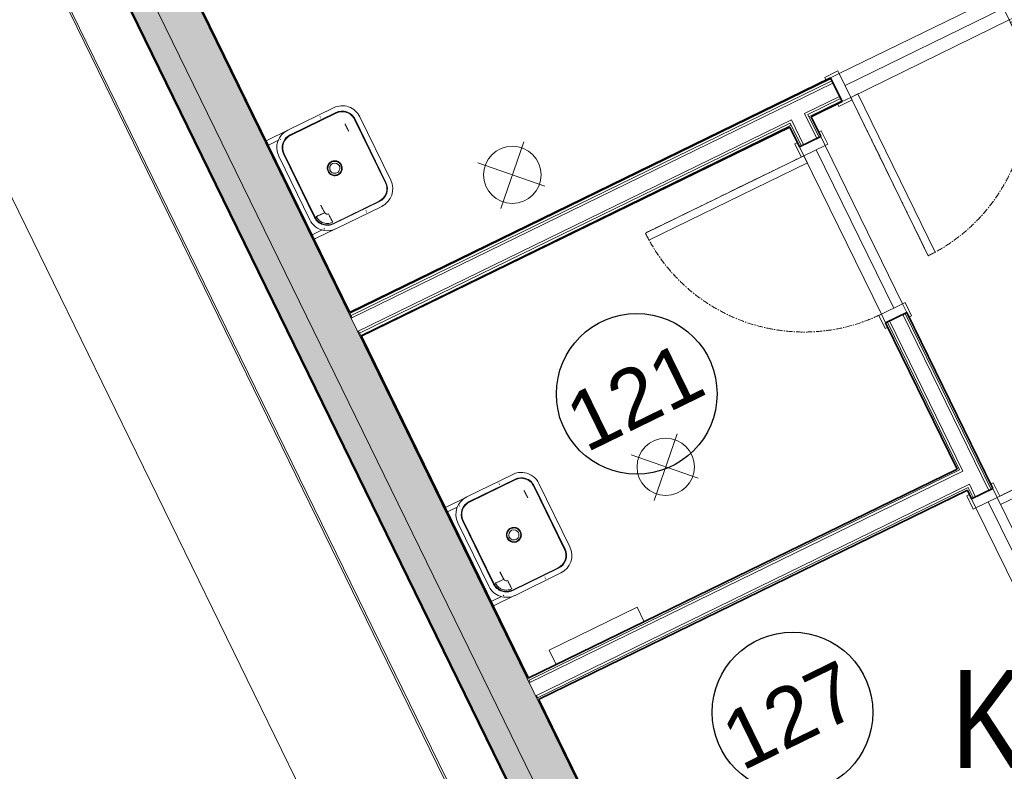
# Model space of a CAD drawing. Header units: millimetres. Extents: x -1662057 to -197461, y -941126 to 63888.
# Tile 100 of 209: x -1623283 to -1618259, y -343357 to -339520. Entities that reach past the tile are written whole.
import ezdxf

# ---------------------------------------------------------------- set-up
doc = ezdxf.new("R2010")
doc.units = ezdxf.units.MM
doc.linetypes.add('CENTER', pattern=[50.8, 31.75, -6.35, 6.35, -6.35])
doc.layers.get('0').update_dxf_attribs({"linetype": 'CONTINUOUS'})
doc.layers.get('Defpoints').update_dxf_attribs({"linetype": 'CONTINUOUS'})
for name, color, linetype, lineweight in [('A-ANNO-DIMS', 211, 'CONTINUOUS', 9), ('A-ANNO-NOTE', 131, 'CONTINUOUS', 5), ('A-ANNO-SYMB', 150, 'CONTINUOUS', 9), ('A-AREA-IDEN', 252, 'CONTINUOUS', 25), ('A-Door', 252, 'CONTINUOUS', 0), ('A-FLOR', 192, 'CONTINUOUS', 5), ('A-MASS', 70, 'CONTINUOUS', 5), ('A-Wall', 252, 'CONTINUOUS', 0), ('A-WALL-PATT', 111, 'CONTINUOUS', 50), ('AS', 1, 'CONTINUOUS', 18), ('G-IMPT', 8, 'CONTINUOUS', 5), ('I-WALL', 2, 'CONTINUOUS', 18), ('M-EQPM', 50, 'CONTINUOUS', 5), ('P-SANR-FIXT', 253, 'CONTINUOUS', 5)]:
    doc.layers.add(name, color=color, linetype=linetype, lineweight=lineweight)
doc.styles.add('Arial_2', font='arial.ttf', dxfattribs={"height": 270})
doc.styles.add('Arial_3', font='arial.ttf', dxfattribs={"height": 300})
doc.styles.add('LV', font='arial.ttf')
doc.dimstyles.new('Arrow_-_2_5mm_Arial', dxfattribs={"dimscale": 304.8, "dimtxt": 275.470038, "dimasz": 0.984252, "dimexe": 1.181102, "dimexo": 0.738189, "dimgap": 0.86122, "dimtad": 1, "dimdec": 0, "dimrnd": 5, "dimzin": 0, "dimdsep": 46, "dimtxsty": 'Arial_2', "dimblk1": 'OBLIQUE', "dimblk2": 'OBLIQUE', "dimsah": 1, "dimcen": 0.09, "dimazin": 0, "dimtfac": 1, "dimtdec": 4, "dimtix": 1, "dimtmove": 0, "dimatfit": 3, "dimfxl": 1, "dimtvp": 1, "dimtfill": 1, "dimtolj": 1, "dimtzin": 0, "dimarcsym": 2})

# ---------------------------------------------------------------- blocks, each defined once
blk = doc.blocks.new('PBL_BIOR_pilndurvis - BIOR 1000 x 2100mm BIOR 1000 x 2100mm palīgtelpa-4012124-Pirmā stāva plāns uz atzīmes 0_000 M1-150')
at = {"layer": 'A-Door'}
for p, q in [((410, 60), (410, 960)), ((450, 960), (410, 960)), ((450, 60), (450, 960)), ((-450, 75), (-525, 75)), ((-525, 75), (-525, 60)), ((-500, 60), (-450, 60)), ((-450, 60), (-500, 60)), ((-450, 60), (-450, 75)), ((-450, -60), (-450, 60)), ((450, 60), (410, 60)), ((525, 75), (450, 75)), ((450, 75), (450, 60)), ((450, 60), (500, 60)), ((500, 60), (450, 60)), ((450, 60), (450, -60)), ((525, 60), (525, 75)), ((-525, -60), (-525, -75)), ((-525, -75), (-450, -75)), ((-450, -60), (-500, -60)), ((-500, -60), (-450, -60)), ((-450, -75), (-450, -60)), ((500, -60), (450, -60)), ((450, -60), (450, -75)), ((450, -60), (500, -60)), ((450, -75), (525, -75)), ((525, -75), (525, -60))]:
    blk.add_line(p, q, dxfattribs=at)
at = {"layer": 'A-Door', "color": 250, "linetype": 'CENTER', "lineweight": 5}
blk.add_line((450, 60), (450, 960), dxfattribs=at)
blk.add_arc((450, 60), 900, 90, 180, dxfattribs=at)
blk = doc.blocks.new('PBL_BIOR_pilndurvis - BIOR 1000 x 2100mm-4004857-Pirmā stāva plāns uz atzīmes 0_000 M1-150')
at = {"layer": 'A-Door'}
for p, q in [((410, 67.5), (410, 967.5)), ((450, 967.5), (410, 967.5)), ((450, 67.5), (450, 967.5)), ((-450, 82.5), (-525, 82.5)), ((-525, 82.5), (-525, 67.5)), ((-500, 67.5), (-450, 67.5)), ((-450, 67.5), (-500, 67.5)), ((-450, 67.5), (-450, 82.5)), ((-450, -67.5), (-450, 67.5)), ((450, 67.5), (410, 67.5)), ((525, 82.5), (450, 82.5)), ((450, 82.5), (450, 67.5)), ((450, 67.5), (500, 67.5)), ((500, 67.5), (450, 67.5)), ((450, 67.5), (450, -67.5)), ((525, 67.5), (525, 82.5)), ((-525, -67.5), (-525, -82.5)), ((-525, -82.5), (-450, -82.5)), ((-450, -67.5), (-500, -67.5)), ((-500, -67.5), (-450, -67.5)), ((-450, -82.5), (-450, -67.5)), ((500, -67.5), (450, -67.5)), ((450, -67.5), (450, -82.5)), ((450, -67.5), (500, -67.5)), ((450, -82.5), (525, -82.5)), ((525, -82.5), (525, -67.5))]:
    blk.add_line(p, q, dxfattribs=at)
at = {"layer": 'A-Door', "color": 250, "linetype": 'CENTER', "lineweight": 5}
blk.add_line((450, 67.5), (450, 967.5), dxfattribs=at)
blk.add_arc((450, 67.5), 900, 90, 180, dxfattribs=at)
blk = doc.blocks.new('PBL_BIOR_pilndurvis - BIOR 1000 x 2100mm-4004860-Pirmā stāva plāns uz atzīmes 0_000 M1-150')
at = {"layer": 'A-Door'}
for p, q in [((-525, 60), (-525, 75)), ((-525, 75), (-450, 75)), ((-450, 60), (-500, 60)), ((-500, 60), (-450, 60)), ((-450, 75), (-450, 60)), ((-450, 60), (-450, -60)), ((450, 60), (450, 75)), ((450, 75), (525, 75)), ((500, 60), (450, 60)), ((450, -60), (450, 60)), ((450, 60), (500, 60)), ((525, 75), (525, 60)), ((-525, -75), (-525, -60)), ((-450, -75), (-525, -75)), ((-500, -60), (-450, -60)), ((-450, -60), (-500, -60)), ((-450, -60), (-450, -75)), ((410, -60), (410, -960)), ((450, -60), (410, -60)), ((450, -60), (450, -960)), ((450, -75), (450, -60)), ((450, -60), (500, -60)), ((500, -60), (450, -60)), ((525, -75), (450, -75)), ((525, -60), (525, -75)), ((450, -960), (410, -960))]:
    blk.add_line(p, q, dxfattribs=at)
at = {"layer": 'A-Door', "color": 250, "linetype": 'CENTER', "lineweight": 5}
blk.add_line((450, -60), (450, -960), dxfattribs=at)
blk.add_arc((450, -60), 900, 180, 270, dxfattribs=at)
blk = doc.blocks.new('intra_sk_bowl_normal_polish_wall_mounted_overflow_plug_waste_1_1_2 - intra_sk_bowl_normal_polish_wall_mounted_overflow_plug_waste_1_1_2-1861467-Pirmā stāva plāns uz atzīmes 0_000 M1-150')
at = {"layer": 'G-IMPT'}
for p, q in [((-16855.6, 11279.3), (-16855.6, 11254.3)), ((-16551.6, 11270), (-16553.7, 11270)), ((-16553.7, 11262), (-16551.6, 11262)), ((-16855.9, 10745.2), (-16855.9, 10720.2)), ((-16554.5, 10727.9), (-16551.9, 10727.9)), ((-16551.9, 10735.9), (-16554.1, 10735.9))]:
    blk.add_line(p, q, dxfattribs=at)
at = {"layer": 'P-SANR-FIXT'}
for p, q in [((-16855.6, 11279.3), (-16845.6, 11279.3)), ((-16845.6, 11254.3), (-16855.6, 11254.3)), ((-16845.6, 11279.3), (-16733.4, 11279.2)), ((-16795.4, 11254.3), (-16845.6, 11254.3)), ((-16782.2, 11254.2), (-16787, 11254.2)), ((-16730.6, 11279.7), (-16470.6, 11279.5)), ((-16467.7, 11279), (-16465.6, 11279)), ((-16470.6, 11252.5), (-16730.6, 11252.7)), ((-16730.6, 11249.7), (-16470.6, 11249.5)), ((-16830.9, 10819.7), (-16830.6, 11179.7)), ((-16803.6, 11179.7), (-16803.9, 10819.7)), ((-16800.9, 10819.7), (-16800.6, 11179.7)), ((-16400.6, 11179.4), (-16400.9, 10819.4)), ((-16397.9, 10819.4), (-16397.6, 11179.4)), ((-16370.6, 11179.4), (-16370.9, 10819.4)), ((-16636.5, 10999.6), (-16636.4, 10996.7)), ((-16565.2, 10995.9), (-16565, 10999.5)), ((-16782.6, 10818.9), (-16776.7, 10818.7)), ((-16772.9, 10818.6), (-16770, 10818.6)), ((-16766, 10818.5), (-16762.6, 10818.4)), ((-16855.9, 10745.2), (-16845.9, 10745.2)), ((-16845.9, 10720.2), (-16855.9, 10720.2)), ((-16845.9, 10745.2), (-16796.1, 10745.2)), ((-16733.8, 10720.1), (-16845.9, 10720.2)), ((-16787.3, 10745.2), (-16782.6, 10745.2)), ((-16470.9, 10749.5), (-16730.9, 10749.7)), ((-16730.9, 10746.7), (-16470.9, 10746.5)), ((-16470.9, 10719.5), (-16730.9, 10719.7)), ((-16465.9, 10719.9), (-16468.1, 10719.9))]:
    blk.add_line(p, q, dxfattribs=at)
at = {"layer": 'P-SANR-FIXT', "flags": 128}
for points in [[(-16565.6, 10999.5), (-16567.7, 10987.5), (-16573.8, 10977), (-16583.2, 10969.1), (-16594.7, 10965), (-16606.9, 10965), (-16618.3, 10969.1), (-16627.7, 10977), (-16633.8, 10987.6), (-16635.9, 10999.6)], [(-16793.8, 10819.5), (-16791.2, 10819.3), (-16787.5, 10819.1), (-16784.4, 10818.9)], [(-16731.7, 10780.4), (-16731.6, 10773.7), (-16731.5, 10771.4)], [(-16731.5, 10767.9), (-16731.3, 10763), (-16731.2, 10759.3), (-16731.1, 10756.8)]]:
    blk.add_lwpolyline(points, dxfattribs=at)
at = {"layer": 'P-SANR-FIXT'}
for centre, radius, start, end in [((-16730.6, 11179.7), 100, 89.9604, 179.9604), ((-16470.6, 11179.5), 100, 359.9604, 89.9604), ((-16730.6, 11179.7), 73, 89.9604, 179.9604), ((-16730.6, 11179.7), 70, 89.9604, 179.9604), ((-16730.6, 11179.7), 71, 155.3042, 159.3286), ((-16730.6, 11179.7), 71, 157.4604, 159.3286), ((-16730.6, 11179.7), 71, 132.6843, 134.9604), ((-16730.6, 11179.7), 71, 110.5923, 114.2414), ((-16730.6, 11179.7), 71, 110.725, 114.2414), ((-16470.6, 11179.5), 73, 359.9604, 89.9604), ((-16470.6, 11179.5), 70, 359.9604, 89.9604), ((-16470.6, 11179.5), 71, 65.6794, 69.3286), ((-16470.6, 11179.5), 71, 67.4604, 69.3286), ((-16470.6, 11179.5), 71, 44.9604, 47.1722), ((-16470.6, 11179.5), 71, 20.5923, 24.6166), ((-16470.6, 11179.5), 71, 20.725, 24.6166), ((-16730.6, 11179.7), 71, 176.6133, 179.9604), ((-16470.6, 11179.5), 71, 359.9604, 3.3075), ((-16600.8, 10999.6), 26.2, 170.4487, 179.9604), ((-16600.8, 10999.6), 26, 359.9604, 179.9604), ((-16600.8, 10999.6), 26.2, 359.9604, 9.4722), ((-16600.8, 10999.6), 26.2, 179.9604, 189.4722), ((-16600.8, 10999.6), 26, 179.9604, 359.9604), ((-16600.8, 10999.6), 26.2, 350.4487, 359.9604), ((-16730.9, 10819.7), 100, 179.9604, 233.9604), ((-16730.9, 10819.7), 73, 179.9604, 269.9604), ((-16730.9, 10819.7), 71, 179.9604, 183.3075), ((-16730.9, 10819.7), 70, 179.9604, 269.9604), ((-16470.9, 10819.5), 100, 269.9604, 359.9604), ((-16470.9, 10819.5), 73, 269.9604, 359.9604), ((-16470.9, 10819.5), 70, 269.9604, 359.9604), ((-16730.9, 10819.7), 71, 200.5923, 204.6166), ((-16730.9, 10819.7), 71, 200.725, 204.6166), ((-16730.9, 10819.7), 71, 224.9604, 227.1722), ((-16730.9, 10819.7), 71, 245.6794, 249.3286), ((-16730.9, 10819.7), 71, 247.4604, 249.3286), ((-16470.9, 10819.5), 71, 312.6843, 317.0219), ((-16470.9, 10819.5), 71, 334.517, 337.1014), ((-16470.9, 10819.5), 71, 337.6379, 339.3286), ((-16470.9, 10819.5), 71, 337.6379, 339.3286), ((-16730.9, 10819.7), 100, 234.8019, 269.9604)]:
    blk.add_arc(centre, radius, start, end, dxfattribs=at)
for points, knots in [([(-16453.6, 11138.1), (-16453.6, 11138.9), (-16453.8, 11140.5), (-16453.9, 11142.9), (-16453.9, 11144.8), (-16453.9, 11146.4), (-16454, 11147.6), (-16454, 11148.8), (-16454, 11150.4), (-16454.1, 11152.3), (-16454.2, 11154.7), (-16454.3, 11157.1), (-16454.3, 11159.5), (-16454.3, 11161.8), (-16454.4, 11164.2), (-16454.4, 11167.4), (-16454.5, 11171.3), (-16454.6, 11176.1), (-16454.8, 11179.2), (-16454.8, 11180.8)], [0, 0, 0, 0, 0.055556, 0.111111, 0.166667, 0.194444, 0.222222, 0.25, 0.277778, 0.333333, 0.388889, 0.444444, 0.5, 0.555556, 0.611111, 0.666667, 0.777778, 0.888889, 1, 1, 1, 1]), ([(-16638.9, 10999.6), (-16638.9, 11002.9), (-16638, 11009.7), (-16634.8, 11017.6), (-16630.9, 11023.2), (-16627.5, 11027.1), (-16623.7, 11030.3), (-16620.1, 11032.7), (-16616.6, 11034.4), (-16612.7, 11036), (-16607.6, 11037.4), (-16601.2, 11038), (-16594.9, 11037.5), (-16589.7, 11036.3), (-16585.8, 11034.8), (-16582.9, 11033.4), (-16580.2, 11031.9), (-16577.7, 11030.1), (-16575.3, 11028.2), (-16573.7, 11026.6), (-16572.9, 11025.8)], [0, 0, 0, 0, 0.111111, 0.222222, 0.277778, 0.333333, 0.388889, 0.444444, 0.479167, 0.513889, 0.583333, 0.652778, 0.722222, 0.791667, 0.826389, 0.861111, 0.895833, 0.930556, 0.965278, 1, 1, 1, 1]), ([(-16565.6, 10999.5), (-16565.6, 11003.6), (-16567, 11011.8), (-16573.3, 11022.6), (-16582.8, 11030.6), (-16595.5, 11035.3), (-16610.1, 11034.6), (-16624.1, 11027.4), (-16633.6, 11014.9), (-16635.9, 11004.7), (-16635.9, 10999.6)], [0, 0, 0, 0, 0.111111, 0.222222, 0.333333, 0.444444, 0.583333, 0.722222, 0.861111, 1, 1, 1, 1]), ([(-16628.6, 10973.4), (-16624, 10968.4), (-16615, 10963), (-16601.5, 10960.9), (-16592.7, 10961.9), (-16585.4, 10964.4), (-16579.8, 10967.4), (-16574.9, 10971.1), (-16570.5, 10975.9), (-16567, 10981.3), (-16563.6, 10989), (-16562.6, 10995.3), (-16562.6, 10999.6)], [0, 0, 0, 0, 0.222222, 0.333333, 0.444444, 0.513889, 0.583333, 0.652778, 0.722222, 0.791667, 0.861111, 1, 1, 1, 1]), ([(-16747.9, 10861), (-16747.9, 10860.2), (-16747.8, 10858.7), (-16747.6, 10856.3), (-16747.6, 10854.3), (-16747.6, 10852.7), (-16747.5, 10851.5), (-16747.5, 10850.4), (-16747.5, 10848.8), (-16747.4, 10846.8), (-16747.3, 10844.4), (-16747.2, 10842.1), (-16747.2, 10839.7), (-16747.2, 10837.3), (-16747.2, 10834.9), (-16747.1, 10831.8), (-16747, 10827.8), (-16746.9, 10823.1), (-16746.7, 10819.9), (-16746.7, 10818.3)], [0, 0, 0, 0, 0.055556, 0.111111, 0.166667, 0.194444, 0.222222, 0.25, 0.277778, 0.333333, 0.388889, 0.444444, 0.5, 0.555556, 0.611111, 0.666667, 0.777778, 0.888889, 1, 1, 1, 1]), ([(-16746.7, 10818.3), (-16749.3, 10818.4), (-16754.6, 10818.4), (-16762.4, 10818.5), (-16769.6, 10818.6), (-16778.4, 10818.8), (-16786.5, 10819), (-16792.2, 10819.4), (-16793.7, 10819.6), (-16794, 10819.7)], [0, 0, 0, 0, 0.111111, 0.222222, 0.333333, 0.444444, 0.666667, 0.833333, 1, 1, 1, 1]), ([(-16794, 10819.7), (-16794, 10816), (-16793.4, 10808.7), (-16791, 10799.8), (-16788.2, 10792.9), (-16785.6, 10788.1), (-16782.7, 10783.5), (-16777.6, 10776.9), (-16769.7, 10769.2), (-16757.8, 10762), (-16746.9, 10758.3), (-16737.8, 10756.8), (-16733.3, 10756.5), (-16730.9, 10756.5)], [0, 0, 0, 0, 0.111111, 0.222222, 0.277778, 0.333333, 0.388889, 0.444444, 0.583333, 0.722222, 0.861111, 0.930556, 1, 1, 1, 1]), ([(-16731.8, 10803.6), (-16735.2, 10803.7), (-16740.7, 10805.8), (-16745.6, 10812), (-16746.6, 10816.2), (-16746.7, 10818.3)], [0, 0, 0, 0, 0.444444, 0.722222, 1, 1, 1, 1]), ([(-16730.9, 10756.5), (-16731, 10756.7), (-16731.1, 10757.5), (-16731.3, 10760.8), (-16731.5, 10767.9), (-16731.6, 10779.4), (-16731.7, 10791.7), (-16731.8, 10799.7), (-16731.8, 10803.6)], [0, 0, 0, 0, 0.111111, 0.222222, 0.444444, 0.666667, 0.833333, 1, 1, 1, 1])]:
    blk.add_open_spline(points, degree=3, knots=knots, dxfattribs=at)
for points in [[(-16636.5, 10999.6), (-16636.5, 11000.6), (-16636.4, 11001.5), (-16636.4, 11002.5)], [(-16572.9, 11025.8), (-16570.7, 11023.4), (-16566.9, 11018.2), (-16563.4, 11009.2), (-16562.6, 11002.7), (-16562.6, 10999.6)], [(-16565.2, 11003.2), (-16565.1, 11002), (-16565, 11000.8), (-16565, 10999.5)], [(-16638.9, 10999.6), (-16638.9, 10996.4), (-16638.1, 10990), (-16634.6, 10980.9), (-16630.8, 10975.7), (-16628.6, 10973.4)]]:
    blk.add_open_spline(points, degree=3, dxfattribs=at)
blk = doc.blocks.new('intra_sk_bowl_normal_polish_wall_mounted_overflow_plug_waste_1_1_2 - intra_sk_bowl_normal_polish_wall_mounted_overflow_plug_waste_1_1_2-V1-Pirmā stāva plāns uz atzīmes 0_000 M1-150')
at = {"layer": 'G-IMPT'}
for p, q in [((-16857, 9196.5), (-16857, 9171.5)), ((-16553, 9187.2), (-16555.1, 9187.2)), ((-16555.1, 9179.2), (-16553, 9179.2)), ((-16857.4, 8662.4), (-16857.4, 8637.4)), ((-16555.9, 8645.1), (-16553.4, 8645.1)), ((-16553.4, 8653.1), (-16555.5, 8653.1))]:
    blk.add_line(p, q, dxfattribs=at)
at = {"layer": 'P-SANR-FIXT'}
for p, q in [((-16857, 9196.5), (-16847, 9196.5)), ((-16847, 9196.5), (-16734.9, 9196.4)), ((-16732, 9196.8), (-16472, 9196.7)), ((-16469.1, 9196.2), (-16467, 9196.2)), ((-16847, 9171.5), (-16857, 9171.5)), ((-16796.8, 9171.4), (-16847, 9171.5)), ((-16783.7, 9171.4), (-16788.4, 9171.4)), ((-16472, 9169.7), (-16732, 9169.8)), ((-16732, 9166.8), (-16472, 9166.7)), ((-16832.3, 8736.9), (-16832.1, 9096.9)), ((-16805.1, 9096.9), (-16805.3, 8736.9)), ((-16802.3, 8736.9), (-16802.1, 9096.9)), ((-16402.1, 9096.6), (-16402.3, 8736.6)), ((-16399.3, 8736.6), (-16399.1, 9096.6)), ((-16372.1, 9096.6), (-16372.3, 8736.6)), ((-16637.9, 8916.8), (-16637.7, 8913.1)), ((-16566.7, 8913.1), (-16566.5, 8916.7)), ((-16784, 8736.1), (-16778.2, 8735.9)), ((-16774.3, 8735.8), (-16771.4, 8735.7)), ((-16767.4, 8735.7), (-16764.1, 8735.6)), ((-16857.4, 8662.4), (-16847.4, 8662.4)), ((-16847.4, 8662.4), (-16797.5, 8662.3)), ((-16788.4, 8662.3), (-16784, 8662.3)), ((-16472.4, 8666.7), (-16732.4, 8666.8)), ((-16732.4, 8663.8), (-16472.4, 8663.7)), ((-16847.4, 8637.4), (-16857.4, 8637.4)), ((-16735.2, 8637.3), (-16847.4, 8637.4)), ((-16472.4, 8636.7), (-16732.4, 8636.8)), ((-16467.4, 8637.1), (-16469.5, 8637.1))]:
    blk.add_line(p, q, dxfattribs=at)
at = {"layer": 'P-SANR-FIXT', "flags": 128}
for points in [[(-16567, 8916.7), (-16569.2, 8904.7), (-16575.3, 8894.1), (-16584.6, 8886.3), (-16596.1, 8882.1), (-16608.3, 8882.1), (-16619.8, 8886.3), (-16629.1, 8894.2), (-16635.2, 8904.8), (-16637.3, 8916.8)], [(-16795.2, 8736.7), (-16792.7, 8736.5), (-16788.9, 8736.2), (-16785.8, 8736.1)], [(-16733.1, 8697.6), (-16733, 8690.9), (-16733, 8688.5)], [(-16732.9, 8685), (-16732.8, 8680.2), (-16732.7, 8676.5), (-16732.5, 8674)]]:
    blk.add_lwpolyline(points, dxfattribs=at)
at = {"layer": 'P-SANR-FIXT'}
for centre, radius, start, end in [((-16732.1, 9096.8), 100, 89.9604, 179.9604), ((-16472.1, 9096.7), 100, 54.5759, 89.9604), ((-16732.1, 9096.8), 73, 89.9604, 179.9604), ((-16732.1, 9096.8), 70, 89.9604, 179.9604), ((-16732.1, 9096.8), 71, 132.6843, 134.9604), ((-16732.1, 9096.8), 71, 110.5923, 114.2414), ((-16732.1, 9096.8), 71, 110.725, 114.2414), ((-16472.1, 9096.7), 73, 359.9604, 89.9604), ((-16472.1, 9096.7), 70, 359.9604, 89.9604), ((-16472.1, 9096.7), 71, 65.6794, 67.9356), ((-16472.1, 9096.7), 71, 67.4604, 67.9356), ((-16472.1, 9096.7), 71, 44.9604, 47.1722), ((-16472.1, 9096.7), 100, 359.9604, 53.9604), ((-16732.1, 9096.8), 71, 176.6133, 179.9604), ((-16732.1, 9096.8), 71, 155.3042, 159.3286), ((-16732.1, 9096.8), 71, 157.4604, 159.3286), ((-16472.1, 9096.7), 71, 20.5923, 23.7231), ((-16472.1, 9096.7), 71, 20.725, 23.7231), ((-16472.1, 9096.7), 71, 359.9604, 3.3075), ((-16602.2, 8916.8), 26, 359.9604, 179.9604), ((-16602.2, 8916.8), 26.2, 170.4487, 179.9604), ((-16602.2, 8916.8), 26.2, 179.9604, 189.4722), ((-16602.2, 8916.8), 26, 179.9604, 359.9604), ((-16602.2, 8916.8), 26.2, 359.9604, 9.4722), ((-16602.2, 8916.8), 26.2, 350.4487, 359.9604), ((-16732.3, 8736.8), 100, 179.9604, 269.9604), ((-16732.3, 8736.8), 73, 179.9604, 269.9604), ((-16732.3, 8736.8), 71, 179.9604, 183.3075), ((-16732.3, 8736.8), 70, 179.9604, 269.9604), ((-16732.3, 8736.8), 71, 200.5923, 204.6166), ((-16732.3, 8736.8), 71, 200.725, 204.6166), ((-16472.3, 8736.7), 100, 269.9604, 359.9604), ((-16472.3, 8736.7), 73, 269.9604, 359.9604), ((-16472.3, 8736.7), 70, 269.9604, 359.9604), ((-16472.3, 8736.7), 71, 334.3642, 336.6183), ((-16472.3, 8736.7), 71, 337.6379, 339.3286), ((-16472.3, 8736.7), 71, 337.6379, 339.3286), ((-16732.3, 8736.8), 71, 224.9604, 227.1722), ((-16732.3, 8736.8), 71, 245.6794, 249.3286), ((-16732.3, 8736.8), 71, 247.4604, 249.3286), ((-16472.3, 8736.7), 71, 312.6843, 317.0219)]:
    blk.add_arc(centre, radius, start, end, dxfattribs=at)
for points, knots in [([(-16455, 9055.3), (-16455.1, 9056.1), (-16455.2, 9057.7), (-16455.3, 9060), (-16455.4, 9062), (-16455.4, 9063.6), (-16455.4, 9064.8), (-16455.4, 9066), (-16455.5, 9067.6), (-16455.5, 9069.5), (-16455.6, 9071.9), (-16455.7, 9074.3), (-16455.8, 9076.6), (-16455.8, 9079), (-16455.8, 9081.4), (-16455.8, 9084.6), (-16455.9, 9088.5), (-16456.1, 9093.2), (-16456.2, 9096.4), (-16456.3, 9098)], [0, 0, 0, 0, 0.055556, 0.111111, 0.166667, 0.194444, 0.222222, 0.25, 0.277778, 0.333333, 0.388889, 0.444444, 0.5, 0.555556, 0.611111, 0.666667, 0.777778, 0.888889, 1, 1, 1, 1]), ([(-16640.4, 8916.8), (-16640.4, 8920.1), (-16639.5, 8926.9), (-16636.2, 8934.8), (-16632.4, 8940.4), (-16628.9, 8944.3), (-16625.2, 8947.5), (-16621.5, 8949.8), (-16618.1, 8951.6), (-16614.1, 8953.2), (-16609, 8954.5), (-16602.7, 8955.1), (-16596.3, 8954.7), (-16591.2, 8953.5), (-16587.2, 8952), (-16584.3, 8950.6), (-16581.6, 8949), (-16579.1, 8947.3), (-16576.7, 8945.4), (-16575.2, 8943.8), (-16574.4, 8943)], [0, 0, 0, 0, 0.111111, 0.222222, 0.277778, 0.333333, 0.388889, 0.444444, 0.479167, 0.513889, 0.583333, 0.652778, 0.722222, 0.791667, 0.826389, 0.861111, 0.895833, 0.930556, 0.965278, 1, 1, 1, 1]), ([(-16567, 8916.7), (-16567, 8920.8), (-16568.5, 8929), (-16574.7, 8939.8), (-16584.2, 8947.8), (-16596.9, 8952.4), (-16611.6, 8951.8), (-16625.5, 8944.6), (-16635.1, 8932.1), (-16637.3, 8921.9), (-16637.3, 8916.8)], [0, 0, 0, 0, 0.111111, 0.222222, 0.333333, 0.444444, 0.583333, 0.722222, 0.861111, 1, 1, 1, 1]), ([(-16630, 8890.6), (-16625.4, 8885.6), (-16616.5, 8880.2), (-16603, 8878.1), (-16594.1, 8879.1), (-16586.8, 8881.6), (-16581.2, 8884.6), (-16576.4, 8888.3), (-16572, 8893), (-16568.5, 8898.4), (-16565.1, 8906.2), (-16564, 8912.5), (-16564, 8916.7)], [0, 0, 0, 0, 0.222222, 0.333333, 0.444444, 0.513889, 0.583333, 0.652778, 0.722222, 0.791667, 0.861111, 1, 1, 1, 1]), ([(-16749.4, 8778.2), (-16749.3, 8777.4), (-16749.2, 8775.8), (-16749.1, 8773.5), (-16749, 8771.5), (-16749, 8769.9), (-16749, 8768.7), (-16749, 8767.5), (-16748.9, 8766), (-16748.9, 8764), (-16748.8, 8761.6), (-16748.6, 8759.2), (-16748.6, 8756.9), (-16748.6, 8754.5), (-16748.6, 8752.1), (-16748.6, 8749), (-16748.5, 8745), (-16748.3, 8740.3), (-16748.2, 8737.1), (-16748.1, 8735.5)], [0, 0, 0, 0, 0.055556, 0.111111, 0.166667, 0.194444, 0.222222, 0.25, 0.277778, 0.333333, 0.388889, 0.444444, 0.5, 0.555556, 0.611111, 0.666667, 0.777778, 0.888889, 1, 1, 1, 1]), ([(-16748.1, 8735.5), (-16750.7, 8735.5), (-16756.1, 8735.6), (-16763.8, 8735.6), (-16771.1, 8735.8), (-16779.9, 8735.9), (-16787.9, 8736.2), (-16793.6, 8736.6), (-16795.2, 8736.8), (-16795.4, 8736.9)], [0, 0, 0, 0, 0.111111, 0.222222, 0.333333, 0.444444, 0.666667, 0.833333, 1, 1, 1, 1]), ([(-16795.4, 8736.9), (-16795.4, 8733.2), (-16794.8, 8725.9), (-16792.4, 8717), (-16789.6, 8710.1), (-16787.1, 8705.3), (-16784.1, 8700.6), (-16779.1, 8694.1), (-16771.1, 8686.4), (-16759.2, 8679.2), (-16748.3, 8675.5), (-16739.3, 8674), (-16734.7, 8673.7), (-16732.4, 8673.7)], [0, 0, 0, 0, 0.111111, 0.222222, 0.277778, 0.333333, 0.388889, 0.444444, 0.583333, 0.722222, 0.861111, 0.930556, 1, 1, 1, 1]), ([(-16733.2, 8720.8), (-16736.7, 8720.9), (-16742.1, 8722.9), (-16747, 8729.1), (-16748.1, 8733.4), (-16748.1, 8735.5)], [0, 0, 0, 0, 0.444444, 0.722222, 1, 1, 1, 1]), ([(-16732.4, 8673.7), (-16732.4, 8673.9), (-16732.5, 8674.7), (-16732.7, 8678), (-16732.9, 8685.1), (-16733.1, 8696.6), (-16733.2, 8708.9), (-16733.2, 8716.8), (-16733.2, 8720.8)], [0, 0, 0, 0, 0.111111, 0.222222, 0.444444, 0.666667, 0.833333, 1, 1, 1, 1])]:
    blk.add_open_spline(points, degree=3, knots=knots, dxfattribs=at)
for points in [[(-16574.4, 8943), (-16572.2, 8940.6), (-16568.4, 8935.4), (-16564.8, 8926.4), (-16564, 8919.9), (-16564, 8916.7)], [(-16640.4, 8916.8), (-16640.4, 8913.6), (-16639.6, 8907.1), (-16636, 8898.1), (-16632.2, 8892.9), (-16630, 8890.6)], [(-16637.9, 8916.8), (-16637.9, 8918), (-16637.9, 8919.2), (-16637.7, 8920.4)], [(-16566.7, 8920.4), (-16566.5, 8919.2), (-16566.5, 8918), (-16566.5, 8916.7)]]:
    blk.add_open_spline(points, degree=3, dxfattribs=at)
blk = doc.blocks.new('788507_788512_ventil compact cv22 h_ 500mm - wysokość 500mm-V3-Pirmā stāva plāns uz atzīmes 0_000 M1-150')
at = {"layer": 'M-EQPM', "color": 252}
for p, q in [((0, -20), (0, -102)), ((500, -20), (500, -102)), ((500, -102), (0, -102))]:
    blk.add_line(p, q, dxfattribs=at)
blk = doc.blocks.new('PBL_telpnu_numeracija_0001 - PBL telpas NUMERĀCIJA-1342367-Pirmā stāva plāns uz atzīmes 0_000 M1-150')
at = {"layer": 'A-AREA-IDEN'}
blk.add_circle((0.034, 0.024), 2.733, dxfattribs=at)
blk = doc.blocks.new('_OBLIQUE')
at = {"color": 0, "linetype": 'ByBlock'}
blk.add_line((-0.5, -0.5), (0.5, 0.5), dxfattribs=at)
blk = doc.blocks.new('*D1381')
at = {"layer": 'A-ANNO-DIMS', "color": 0, "lineweight": -2, "transparency": 16777216}
for p, q in [((-1629388.2, -341894.1), (-1629700.1, -342046.4)), ((-1629376.6, -341888.4), (-1622795.1, -355367.4)), ((-1622806.6, -355373.1), (-1623118.6, -355525.4))]:
    blk.add_line(p, q, dxfattribs=at)
at = {"layer": 'Defpoints', "color": 0, "transparency": 16777216}
for p in [(-1629186, -341795.4), (-1622604.4, -355274.4), (-1622795.1, -355367.4)]:
    blk.add_point(p, dxfattribs=at)
at = {"layer": 'A-ANNO-DIMS', "color": 0, "lineweight": -2, "transparency": 16777216, "xscale": 299.9999999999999, "yscale": 299.9999999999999, "zscale": 299.9999999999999}
for p, rotation in [((-1629376.6, -341888.4), 116.0254347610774), ((-1622795.1, -355367.4), 296.0254347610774)]:
    blk.add_blockref('_OBLIQUE', p, dxfattribs=dict(at, rotation=rotation))
at = {"layer": 'A-ANNO-DIMS', "color": 0, "transparency": 16777216, "insert": (-1625726.1, -348452.3), "char_height": 270, "attachment_point": 5, "rotation": 296.0254, "style": 'Arial_2', "bg_fill": 3, "box_fill_scale": 1.1, "bg_fill_color": 256, "bg_fill_true_color": 13158600, "bg_fill_transparency": 0}
blk.add_mtext('\\A1;15000', dxfattribs=at)

msp = doc.modelspace()

# ---------------------------------------------------------------- hatches: boundary and pattern name
at = {"layer": 'A-Wall', "true_color": 0x636466}
h = msp.add_hatch(color=251, dxfattribs=at)
h.paths.add_polyline_path([(-1620054.22769, -344180.47016), (-1620645.4704, -342969.60753), (-1620649.96339, -342971.80138), (-1620058.72069, -344182.66401)], flags=0)
h.paths.add_polyline_path([(-1620678.37816, -342902.21257), (-1621553.86366, -341109.22186), (-1621558.35666, -341111.41571), (-1620682.87115, -342904.40643)], flags=0)
h.paths.add_polyline_path([(-1621586.77142, -341041.82691), (-1622640.77741, -338883.22696), (-1622645.27041, -338885.42081), (-1621591.26441, -341044.02076)], flags=0)
at = {"layer": 'A-WALL-PATT', "lineweight": 18, "true_color": 0x636466}
h = msp.add_hatch(color=251, dxfattribs=at)
h.paths.add_polyline_path([(-1616289.50969, -352357.81223), (-1619317.02336, -346157.47668), (-1619424.85528, -346210.12909), (-1616397.34161, -352410.46464)], flags=0)
h.paths.add_polyline_path([(-1619975.1785, -344809.57764), (-1622824.99028, -338973.17483), (-1622829.48328, -338975.36868), (-1623009.37902, -338606.94294), (-1623004.88602, -338604.74909), (-1623055.34458, -338501.41016), (-1623163.1765, -338554.06258), (-1620083.01043, -344862.23005), (-1619976.10967, -344810.03231)], flags=0)
at = {"layer": 'A-WALL-PATT', "true_color": 0x636466}
msp.add_hatch(color=251, dxfattribs=at).paths.add_polyline_path([(-1620058.72069, -344182.66401), (-1622645.27041, -338885.42081), (-1622824.99028, -338973.17483), (-1620238.44056, -344270.41803)], flags=0)

# ---------------------------------------------------------------- linework, layer by layer
at = {"layer": 'A-ANNO-NOTE', "color": 251, "lineweight": 9, "true_color": 0x636466}
for p, q in [((-1620710.93227, -340142.57278), (-1620828.19352, -340483.61593)), ((-1620603.13935, -340368.95373), (-1620945.72569, -340251.16188)), ((-1619928.40575, -341633.34385), (-1620045.66701, -341974.387)), ((-1619820.61284, -341859.72479), (-1620163.19917, -341741.93295))]:
    msp.add_line(p, q, dxfattribs=at)
for centre in [(-1620769.14404, -340311.87615), (-1619986.61752, -341802.64721)]:
    msp.add_circle(centre, 146.38569, dxfattribs=at)
at = {"layer": 'A-ANNO-SYMB', "color": 251, "true_color": 0x636466}
msp.add_line((-1625635.65111, -335691.81558), (-1620584.1683, -346037.23163), dxfattribs=at)
at = {"layer": 'A-FLOR', "color": 251, "true_color": 0x636466}
for p, q in [((-1619071.74802, -339855.51729), (-1618263.0086, -339460.6242)), ((-1619218.26987, -340183.36814), (-1618823.37678, -340992.10756)), ((-1618340.72967, -341980.56686), (-1617945.83659, -342789.30628))]:
    msp.add_line(p, q, dxfattribs=at)
at = {"layer": 'A-MASS', "color": 251, "lineweight": 18, "true_color": 0x636466}
for p, q in [((-1620349.63434, -344965.7099), (-1623535.09593, -338441.89702)), ((-1620340.64834, -344961.3222), (-1623526.10993, -338437.50932))]:
    msp.add_line(p, q, dxfattribs=at)
at = {"layer": 'A-Wall', "color": 251, "lineweight": 50, "true_color": 0x636466}
for p, q in [((-1623164.51387, -338553.60275), (-1620083.90902, -344862.66882)), ((-1621599.93452, -341014.86893), (-1622640.77741, -338883.22696)), ((-1620688.25048, -342881.99409), (-1621540.70056, -341136.17984)), ((-1620054.22769, -344180.47016), (-1620635.59807, -342989.82601))]:
    msp.add_line(p, q, dxfattribs=at)
at = {"layer": 'A-Wall', "color": 251, "lineweight": 5, "true_color": 0x636466}
for p, q in [((-1623163.61527, -338553.16398), (-1620083.01043, -344862.23005)), ((-1622645.27041, -338885.42081), (-1620058.72069, -344182.66401)), ((-1622824.99028, -338973.17483), (-1620238.44056, -344270.41803)), ((-1620238.44056, -344270.41803), (-1622824.99028, -338973.17483)), ((-1619144.10111, -339821.29333), (-1621597.74067, -341019.36192)), ((-1619138.61649, -339832.52582), (-1621592.25604, -341030.59442)), ((-1619133.13186, -339843.75832), (-1621591.26441, -341044.02076)), ((-1619100.22411, -339911.15327), (-1619278.16079, -339998.03659)), ((-1619094.73948, -339922.38576), (-1619261.44367, -340003.78445)), ((-1619089.25485, -339933.61825), (-1619255.95905, -340015.01695)), ((-1619278.16079, -339998.03659), (-1619215.49689, -340126.372)), ((-1619261.44367, -340003.78445), (-1619204.2644, -340120.88737)), ((-1619345.55574, -340030.94435), (-1621558.35666, -341111.41571)), ((-1619351.30361, -340047.66146), (-1621548.37903, -341120.45435)), ((-1619351.30361, -340047.66146), (-1619294.12433, -340164.76438)), ((-1619345.55574, -340030.94435), (-1619282.89184, -340159.27976)), ((-1619345.81898, -340058.89396), (-1621542.89441, -341131.68684)), ((-1621597.74067, -341019.36192), (-1621586.77142, -341041.82691)), ((-1618844.12175, -341057.87911), (-1618470.07024, -341823.93506)), ((-1618776.72679, -341024.97135), (-1618337.9567, -341923.57071)), ((-1618765.4943, -341019.48673), (-1618326.72421, -341918.08608)), ((-1621553.86366, -341109.22186), (-1621542.89441, -341131.68684)), ((-1618855.35424, -341063.36374), (-1618486.78736, -341818.1872)), ((-1618486.78736, -341818.1872), (-1620683.86278, -342890.98008)), ((-1618470.07024, -341823.93506), (-1620682.87115, -342904.40643)), ((-1618437.16248, -341891.33001), (-1620649.96339, -342971.80138)), ((-1618442.91035, -341908.04713), (-1620639.98577, -342980.84002)), ((-1618442.91035, -341908.04713), (-1618416.58414, -341961.96309)), ((-1618437.16248, -341891.33001), (-1618405.35165, -341956.47847)), ((-1620683.86278, -342890.98008), (-1620678.37816, -342902.21257)), ((-1620645.4704, -342969.60753), (-1620639.98577, -342980.84002))]:
    msp.add_line(p, q, dxfattribs=at)
at = {"layer": 'I-WALL', "color": 251, "lineweight": 5, "true_color": 0x636466}
for p, q in [((-1619101.365, -339794.86183), (-1618292.62558, -339399.96874)), ((-1618233.39161, -339521.27966), (-1619042.13103, -339916.17274)), ((-1619173.3399, -340161.42964), (-1618778.44681, -340970.16906)), ((-1618886.27874, -341022.82147), (-1619281.17182, -340214.08205)), ((-1618295.79971, -341958.62835), (-1617900.90662, -342767.36777)), ((-1618008.73854, -342820.02018), (-1618403.63163, -342011.28076))]:
    msp.add_line(p, q, dxfattribs=at)
at = {"layer": 'I-WALL', "color": 251, "lineweight": 35, "true_color": 0x636466}
for p, q in [((-1619146.29497, -339816.80034), (-1621599.93452, -341014.86893)), ((-1619087.061, -339938.11125), (-1619146.29497, -339816.80034)), ((-1619244.7792, -340015.12224), (-1619087.061, -339938.11125)), ((-1619195.2784, -340116.49967), (-1619244.7792, -340015.12224)), ((-1621540.70056, -341136.17984), (-1619352.61112, -340067.77465)), ((-1619352.61112, -340067.77465), (-1619303.11033, -340169.15208)), ((-1619303.11033, -340169.15208), (-1619195.2784, -340116.49967)), ((-1618756.50831, -341015.09903), (-1618864.34023, -341067.75144)), ((-1618317.73821, -341913.69838), (-1618756.50831, -341015.09903)), ((-1618864.34023, -341067.75144), (-1618500.16105, -341813.5889)), ((-1618500.16105, -341813.5889), (-1620688.25048, -342881.99409)), ((-1618425.57013, -341966.35079), (-1618317.73821, -341913.69838)), ((-1620635.59807, -342989.82601), (-1618447.50864, -341921.42083)), ((-1618447.50864, -341921.42083), (-1618425.57013, -341966.35079))]:
    msp.add_line(p, q, dxfattribs=at)

# ---------------------------------------------------------------- block references
at = {"layer": 'A-AREA-IDEN', "color": 251, "true_color": 0x636466, "xscale": 149.9999999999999, "yscale": 149.9999999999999, "zscale": 149.9999999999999, "rotation": 26.06501624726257}
for p in [(-1620137.40799, -341435.49344), (-1619342.20688, -343061.22443)]:
    msp.add_blockref('PBL_telpnu_numeracija_0001 - PBL telpas NUMERĀCIJA-1342367-Pirmā stāva plāns uz atzīmes 0_000 M1-150', p, dxfattribs=at)
at = {"layer": 'A-Door', "color": 251, "true_color": 0x636466}
for name, p, rotation in [('PBL_BIOR_pilndurvis - BIOR 1000 x 2100mm-4004857-Pirmā stāva plāns uz atzīmes 0_000 M1-150', (-1618667.37831, -339658.07074), 206.0254347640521), ('PBL_BIOR_pilndurvis - BIOR 1000 x 2100mm BIOR 1000 x 2100mm palīgtelpa-4012124-Pirmā stāva plāns uz atzīmes 0_000 M1-150', (-1619029.80932, -340592.12556), 116.0254347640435), ('PBL_BIOR_pilndurvis - BIOR 1000 x 2100mm-4004860-Pirmā stāva plāns uz atzīmes 0_000 M1-150', (-1618152.26912, -342389.32427), 116.0254347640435)]:
    msp.add_blockref(name, p, dxfattribs=dict(at, rotation=rotation))
at = {"layer": 'M-EQPM', "color": 251, "true_color": 0x636466, "rotation": 206.0273137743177}
msp.add_blockref('788507_788512_ventil compact cv22 h_ 500mm - wysokość 500mm-V3-Pirmā stāva plāns uz atzīmes 0_000 M1-150', (-1620087.23387, -342610.77226), dxfattribs=at)
at = {"layer": 'P-SANR-FIXT', "color": 251, "true_color": 0x636466, "rotation": 26.06501624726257}
for name in ['intra_sk_bowl_normal_polish_wall_mounted_overflow_plug_waste_1_1_2 - intra_sk_bowl_normal_polish_wall_mounted_overflow_plug_waste_1_1_2-1861467-Pirmā stāva plāns uz atzīmes 0_000 M1-150', 'intra_sk_bowl_normal_polish_wall_mounted_overflow_plug_waste_1_1_2 - intra_sk_bowl_normal_polish_wall_mounted_overflow_plug_waste_1_1_2-V1-Pirmā stāva plāns uz atzīmes 0_000 M1-150']:
    msp.add_blockref(name, (-1601929.58274, -342864.71441), dxfattribs=at)

# ---------------------------------------------------------------- texts
at = {"layer": 'A-AREA-IDEN', "color": 251, "lineweight": 9, "true_color": 0x636466, "char_height": 300, "width": 865.8225, "attachment_point": 1, "rotation": 26.06501625, "style": 'Arial_3'}
for s, insert in [('121', (-1620525.00042, -341462.6842)), ('127', (-1619729.7993, -343088.41519))]:
    msp.add_mtext(s, dxfattribs=dict(at, insert=insert))
at = {"layer": 'AS', "color": 6, "style": 'LV', "width": 0.8}
msp.add_text('KS.1', height=500, dxfattribs=at).set_placement((-1618528.85847, -343338.94094))

# ---------------------------------------------------------------- next in the draw order: dimensions: what is measured, and where the dimension line sits
at = {"layer": 'A-ANNO-DIMS', "color": 251, "true_color": 0x636466}
dim = msp.add_linear_dim(base=(-1622795.05678, -355367.42881), p1=(-1629185.98652, -341795.36128), p2=(-1622604.43507, -355274.35162), angle=116.02543476, dimstyle='Arrow_-_2_5mm_Arial', override={"dimpost": '<>', "dimfxl": 15000}, dxfattribs=at)
dim.commit()
dim.dimension.update_dxf_attribs({"geometry": '*D1381', "text_midpoint": (-1625726.07402, -348452.26997)})

doc.saveas('drawing.dxf')
